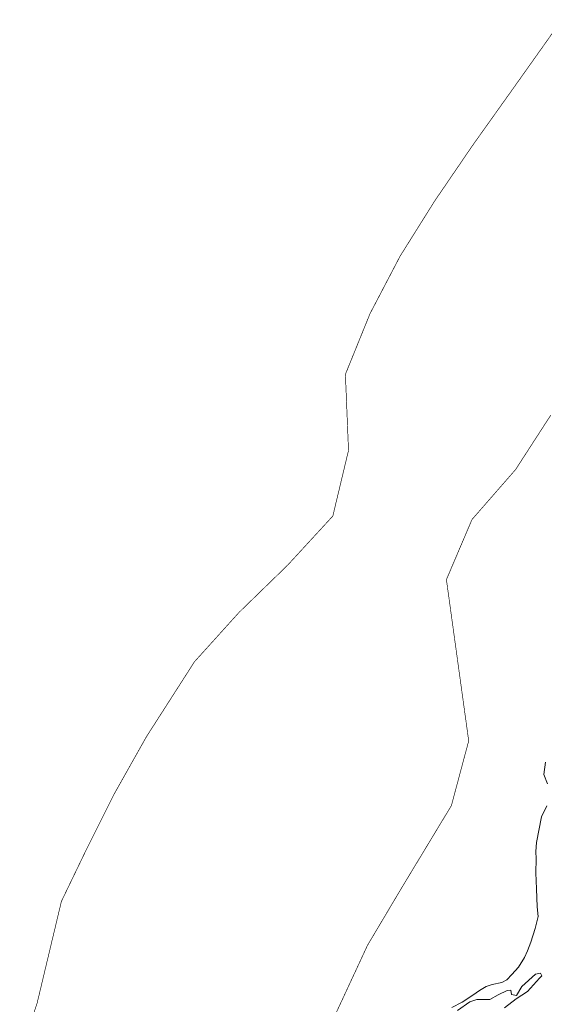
# Model space of a CAD drawing. Header units: metres. Extents: x 347609 to 404409, y 8547781 to 8605413.
# Tile 10 of 39: x 364976 to 365380, y 8552876 to 8553634. Entities that reach past the tile are written whole.
import ezdxf

# ---------------------------------------------------------------- set-up
doc = ezdxf.new("R2010")
doc.units = ezdxf.units.M
doc.layers.add('01. RIO', color=7, linetype='Continuous', lineweight=5, true_color=0x2776bb)
doc.layers.add('PREDIOS INSCRITOS EN LA BASE GRAFICA REGISTRAL (HUAURA) NOMBRE', color=7, linetype='Continuous', true_color=0xfffff0)

# ---------------------------------------------------------------- blocks, each defined once
blk = doc.blocks.new('REIORORI')
at = {"layer": '01. RIO', "color": 152, "lineweight": 15, "true_color": 0x2776bb, "flags": 128}
for points in [[(365381.23, 8553062.09), (365380.09, 8553052.6), (365382.78, 8553045.48)], [(365382.22, 8553028.49), (365378.11, 8553019.99), (365374.41, 8553000.39), (365373.7, 8552993.31), (365374.13, 8552987.79), (365373.84, 8552977.02), (365374.27, 8552964.7), (365374.69, 8552957.57), (365374.97, 8552950.78), (365375.54, 8552943.27), (365373.41, 8552934.07), (365370, 8552923.55), (365367.45, 8552916.75), (365365.04, 8552911.65), (365360.37, 8552904.14), (365355.41, 8552898.62), (365351.56, 8552894.63), (365347.59, 8552892.5), (365340.23, 8552890.95), (365335.55, 8552889.25), (365330.31, 8552886.27), (365325.35, 8552882.73), (365317.13, 8552877.35), (365309.19, 8552873.24)], [(365349.56, 8552872.88), (365358.71, 8552879.77), (365367.36, 8552885.53), (365376.55, 8552895.81), (365378.44, 8552897.7), (365377.43, 8552899.71), (365373.52, 8552898.96), (365362.93, 8552889.38), (365359.02, 8552882.45), (365355.11, 8552883.21), (365354.48, 8552886.61), (365351.71, 8552886.36), (365344.9, 8552882.96), (365338.35, 8552879.43), (365328.39, 8552879.3), (365323.09, 8552877.66), (365313.51, 8552870.99)]]:
    blk.add_lwpolyline(points, dxfattribs=at)

msp = doc.modelspace()

# ---------------------------------------------------------------- linework, layer by layer
at = {"layer": 'PREDIOS INSCRITOS EN LA BASE GRAFICA REGISTRAL (HUAURA) NOMBRE', "color": 5, "true_color": 0x0000ff, "const_width": 0.5}
for points in [[(364976.46, 8552836.18), (364989.72, 8552876.89), (364999.28, 8552916.94), (365008.35, 8552954.94), (365026.21, 8552991.98), (365048.79, 8553037.22), (365073.81, 8553081.66), (365110.83, 8553139.41), (365145.2, 8553177.47), (365182.63, 8553213.83), (365217.44, 8553251.65), (365229.52, 8553302.18), (365227.13, 8553360.8), (365246.08, 8553407.49), (365269.28, 8553451.81), (365295.87, 8553494.22), (365325.21, 8553537.2), (365359.5, 8553585.32), (365393.78, 8553633.63)], [(365219.53, 8552868.08), (365244.18, 8552921.14), (365270.38, 8552965.2), (365296.96, 8553009.14), (365308.78, 8553028.69), (365322.11, 8553078.53), (365313.52, 8553140.62), (365304.94, 8553202.71), (365324.64, 8553248.98), (365358.24, 8553287.47), (365385.46, 8553329.54)]]:
    msp.add_lwpolyline(points, dxfattribs=at)

# ---------------------------------------------------------------- block references
msp.add_blockref('REIORORI', (0, 0))

doc.saveas('drawing.dxf')
